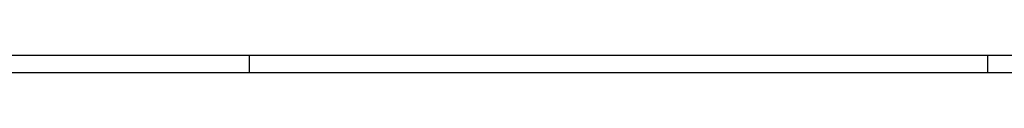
# Model space of a CAD drawing. Extents: x 0 to 1189, y 0 to 841.
# Tile 69 of 77: x 494 to 774, y 836 to 841. Entities that reach past the tile are written whole.
import ezdxf

# ---------------------------------------------------------------- set-up
doc = ezdxf.new("R2010")
doc.units = 0
doc.header["$LTSCALE"] = 65.395
doc.layers.get('0').update_dxf_attribs({"linetype": 'CONTINUOUS'})

# ---------------------------------------------------------------- blocks, each defined once
blk = doc.blocks.new('A0_BL15', base_point=(594.5, 420.5))
at = {"color": 7, "linetype": 'CONTINUOUS'}
for p, q in [((0, 841), (1189, 841)), ((559, 836), (559, 841)), ((769, 836), (769, 841)), ((1184, 836), (5, 836))]:
    blk.add_line(p, q, dxfattribs=at)

msp = doc.modelspace()

# ---------------------------------------------------------------- linework, layer by layer
at = {"color": 7, "linetype": 'CONTINUOUS'}
msp.add_line((0, 841), (1189, 841), dxfattribs=at)

# ---------------------------------------------------------------- block references
at = {"color": 2, "linetype": 'CONTINUOUS'}
msp.add_blockref('A0_BL15', (594.5, 420.5), dxfattribs=at)

doc.saveas('drawing.dxf')
